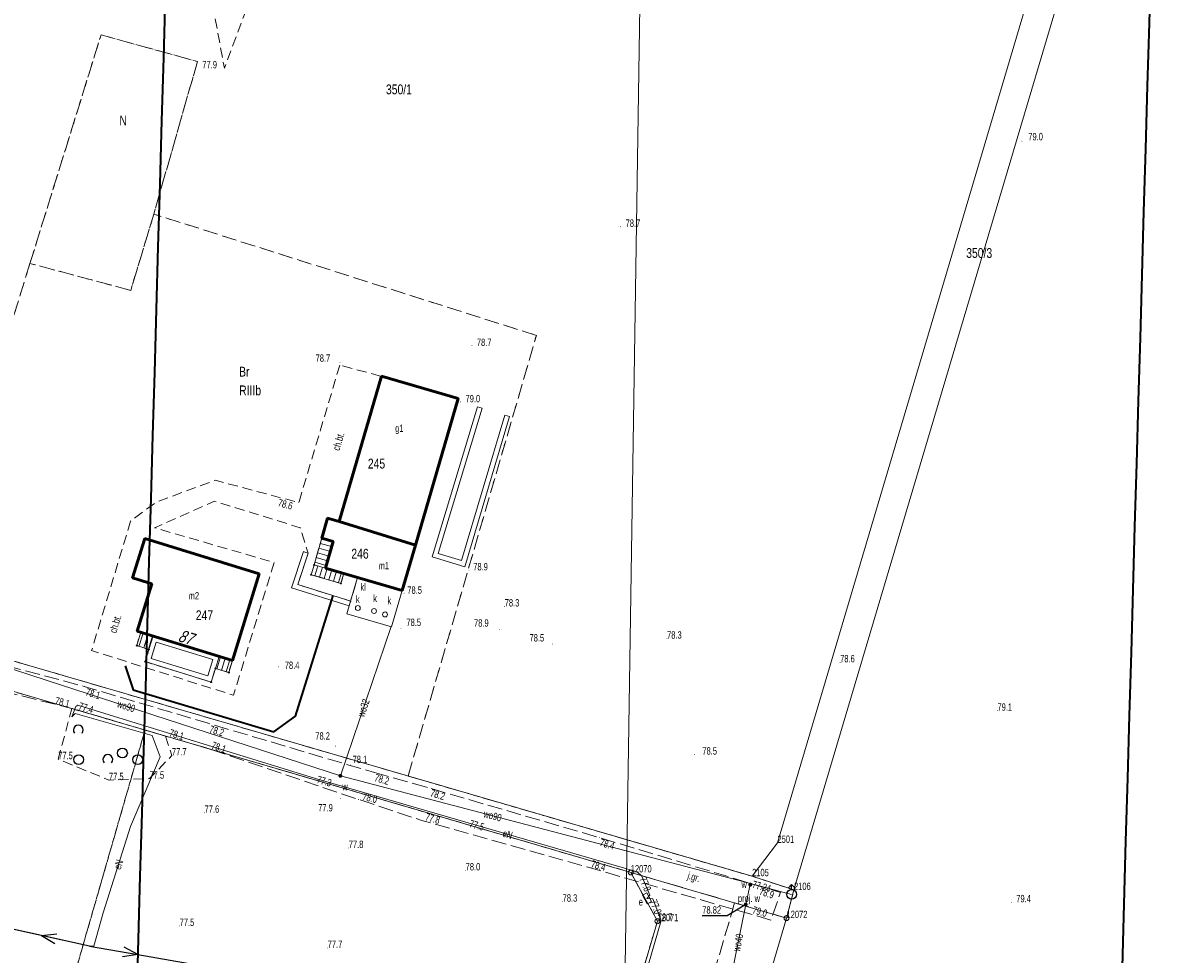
# Model space of a CAD drawing. Header units: metres. Extents: x 6524698 to 6533081, y 5883213 to 5896811.
# Tile 19 of 131: x 6529008 to 6529124, y 5886857 to 5886951. Entities that reach past the tile are written whole.
import ezdxf
from ezdxf.enums import TextEntityAlignment as Align

# ---------------------------------------------------------------- set-up
doc = ezdxf.new("R2010")
doc.units = ezdxf.units.M
for name, pattern in [('mapa zasadnicza$0$1.0_0.5', [1.5, 1, -0.5]), ('mapa zasadnicza$0$1.5_0.5', [2, 1.5, -0.5]), ('mapa zasadnicza$0$219-500', [0]), ('mapa zasadnicza$0$egkk-500', [2, 1.5, -0.5]), ('mapa zasadnicza$0$egug-500', [1, 0.5, -0.5]), ('mapa zasadnicza$0$suep_nn_500', [0]), ('mapa zasadnicza$0$suep_wn_500', [0])]:
    doc.linetypes.add(name, pattern=pattern)
for name, color, linetype in [('mapa zasadnicza$0$000 Inne (niezydentyfikowane)', 7, 'Continuous'), ('mapa zasadnicza$0$202-punkt graniczny', 7, 'Continuous'), ('mapa zasadnicza$0$202-punkt graniczny-Atr103', 7, 'Continuous'), ('mapa zasadnicza$0$203-punkt graniczny', 7, 'Continuous'), ('mapa zasadnicza$0$203-punkt graniczny-Atr103', 7, 'Continuous'), ('mapa zasadnicza$0$203-punkt graniczny-Atr104', 7, 'Continuous'), ('mapa zasadnicza$0$209-oznaczenie konturu klasyfikacyjnego', 7, 'Continuous'), ('mapa zasadnicza$0$210-oznaczenie konturu użytku gruntowego', 7, 'Continuous'), ('mapa zasadnicza$0$211-numer działki ewidencyjnej', 7, 'Continuous'), ('mapa zasadnicza$0$217-kontur klasyfikacyjny', 7, 'Continuous'), ('mapa zasadnicza$0$218-kontur użytku gruntowego', 7, 'Continuous'), ('mapa zasadnicza$0$219-działka ewidencyjna', 7, 'Continuous'), ('mapa zasadnicza$0$238-Punkt adresowy budynku', 7, 'Continuous'), ('mapa zasadnicza$0$312-budynek ewidencyjny', 7, 'Continuous'), ('mapa zasadnicza$0$312-oznaczenie budynku ewidencyjnego', 7, 'Continuous'), ('mapa zasadnicza$0$312-oznaczenie budynku ewidencyjnego-Atr117', 7, 'Continuous'), ('mapa zasadnicza$0$352-schody', 7, 'Continuous'), ('mapa zasadnicza$0$chodnik', 7, 'Continuous'), ('mapa zasadnicza$0$chodnik-Atr17', 7, 'Continuous'), ('mapa zasadnicza$0$hydrant', 7, 'Continuous'), ('mapa zasadnicza$0$inny obiekt zagospodarowania terenu', 7, 'Continuous'), ('mapa zasadnicza$0$jezdnia', 7, 'Continuous'), ('mapa zasadnicza$0$jezdnia-Atr17', 7, 'Continuous'), ('mapa zasadnicza$0$ogrodzenie trwałe', 7, 'Continuous'), ('mapa zasadnicza$0$osadnik  szambo', 7, 'Continuous'), ('mapa zasadnicza$0$osadnik  szambo-Atr17', 7, 'Continuous'), ('mapa zasadnicza$0$pikieta naturalna', 7, 'Continuous'), ('mapa zasadnicza$0$pikieta naturalna-Atr2', 7, 'Continuous'), ('mapa zasadnicza$0$przewód elektroenergetyczny niskiego napięcia', 7, 'Continuous'), ('mapa zasadnicza$0$przewód elektroenergetyczny podziemny', 7, 'Continuous'), ('mapa zasadnicza$0$przewód elektroenergetyczny podziemny-Atr1', 7, 'Continuous'), ('mapa zasadnicza$0$przewód elektroenergetyczny wysokiego napięcia', 7, 'Continuous'), ('mapa zasadnicza$0$przewód wodociągowy', 7, 'Continuous'), ('mapa zasadnicza$0$przewód wodociągowy-Atr1', 7, 'Continuous'), ('mapa zasadnicza$0$Punkt budynku', 7, 'Continuous'), ('mapa zasadnicza$0$rzędna', 7, 'Continuous'), ('mapa zasadnicza$0$rzędna-Atr2', 7, 'Continuous'), ('mapa zasadnicza$0$szafa elektroenergetyczna lub kontener', 7, 'Continuous'), ('mapa zasadnicza$0$szafa elektroenergetyczna lub kontener-Atr17', 7, 'Continuous'), ('mapa zasadnicza$0$taras', 7, 'Continuous'), ('mapa zasadnicza$0$właz do komory lub kanału - okrągły', 7, 'Continuous'), ('mapa zasadnicza$0$właz do komory lub kanału - okrągły-Atr17', 7, 'Continuous'), ('mapa zasadnicza$0$zadrzewienie  zakrzewienie', 7, 'Continuous'), ('mapa zasadnicza$0$zasuwa lub zawór', 7, 'Continuous'), ('mapa zasadnicza$0$zasuwa lub zawór - ob. projektowany', 7, 'Continuous'), ('mapa zasadnicza$0$zasuwa lub zawór - ob. projektowany-Atr17', 7, 'Continuous'), ('mapa zasadnicza$0$zasuwa lub zawór-Atr17', 7, 'Continuous'), ('mapa zasadnicza$0$ściana oporowa (linia)', 7, 'Continuous')]:
    doc.layers.add(name, color=color, linetype=linetype)
doc.styles.add('mapa zasadnicza$0$STANDARD', font='Working1250', dxfattribs={"width": 0.75})
doc.linetypes.add('mapa zasadnicza$0$902-500', pattern='A,3.75,0,[1,ksztalty.shx,S=0.5,R=0,X=0,Y=0],3.75', length=7.5)
doc.linetypes.add('mapa zasadnicza$0$otdn_500', pattern='A,5,0,[21,ksztalty.shx,S=0.5,R=0,X=-1,Y=0]', length=5)

# ---------------------------------------------------------------- blocks, each defined once
blk = doc.blocks.new('mapa zasadnicza$0$203')
at = {"linetype": 'Continuous', "lineweight": 0}
h = blk.add_hatch(color=0, dxfattribs=at)
edge = h.paths.add_edge_path()
edge.add_arc((0, 0), 0.045, 0, 360)
blk = doc.blocks.new('mapa zasadnicza$0$202')
at = {"color": 0, "linetype": 'Continuous', "lineweight": 0}
blk.add_circle((0, 0), 0.25, dxfattribs=at)
blk = doc.blocks.new('mapa zasadnicza$0$PUNKTBUD')
at = {"color": 0}
blk.add_circle((0, 0), 0.045, dxfattribs=at)
blk = doc.blocks.new('mapa zasadnicza$0$US25')
at = {"linetype": 'Continuous', "lineweight": 0}
h = blk.add_hatch(color=0, dxfattribs=at)
edge = h.paths.add_edge_path()
edge.add_arc((0, 0), 0.2, 0, 360)
blk = doc.blocks.new('mapa zasadnicza$0$SUWH')
at = {"color": 0, "linetype": 'Continuous'}
for p in [(-0.354, 0.646), (0, 0.5), (0.354, 0.646)]:
    blk.add_line(p, (0, 1), dxfattribs=at)
blk.add_circle((0, 0), 0.5, dxfattribs=at)
blk = doc.blocks.new('mapa zasadnicza$0$PW01')
at = {"linetype": 'Continuous', "lineweight": 13}
h = blk.add_hatch(color=0, dxfattribs=at)
edge = h.paths.add_edge_path()
edge.add_arc((0, 0), 0.045, 0, 360)
blk = doc.blocks.new('mapa zasadnicza$0$US22')
at = {"color": 0, "linetype": 'Continuous', "lineweight": 13}
blk.add_circle((0, 0), 0.25, dxfattribs=at)
blk = doc.blocks.new('mapa zasadnicza$0$US18')
at = {"color": 0, "linetype": 'Continuous', "lineweight": 13}
for p, q in [((-0.5, -0.25), (-0.5, 0.25)), ((-0.5, 0.25), (0.5, 0.25)), ((0.5, -0.25), (0.5, 0.25)), ((-0.5, -0.25), (0.5, -0.25))]:
    blk.add_line(p, q, dxfattribs=at)
blk = doc.blocks.new('mapa zasadnicza$0$OTZK1')
at = {"color": 0, "linetype": 'Continuous'}
blk.add_circle((0, 0), 0.5, dxfattribs=at)
blk = doc.blocks.new('mapa zasadnicza$0$OTZK2')
at = {"color": 0, "linetype": 'Continuous'}
blk.add_arc((0, 0), 0.5, 318.85, 221.162, dxfattribs=at)
blk = doc.blocks.new('mapa zasadnicza$0$SUEP1')
at = {"color": 0, "linetype": 'Continuous'}
for p, q in [((0, 0), (5, 0)), ((5, 0), (3.5, 0.5)), ((5, 0), (3.5, -0.5)), ((5, 0), (15, 0)), ((15, 0), (13.5, 0.5)), ((15, 0), (13.5, -0.5))]:
    blk.add_line(p, q, dxfattribs=at)

msp = doc.modelspace()

# ---------------------------------------------------------------- linework, layer by layer
at = {"layer": 'mapa zasadnicza$0$000 Inne (niezydentyfikowane)', "color": 7, "linetype": 'Continuous', "lineweight": 35, "flags": 128}
for points in [[(6529122.249, 5886957.617), (6529122.066, 5886951.217), (6529121.883, 5886944.816), (6529121.7, 5886938.415), (6529121.517, 5886932.014), (6529121.334, 5886925.614), (6529121.151, 5886919.213), (6529120.968, 5886912.812), (6529120.785, 5886906.411), (6529120.602, 5886900.011), (6529120.419, 5886893.61), (6529120.236, 5886887.209), (6529120.053, 5886880.808), (6529119.87, 5886874.407), (6529119.687, 5886868.007), (6529119.504, 5886861.606), (6529119.321, 5886855.205)], [(6529019.178, 5886851.662), (6529019.361, 5886858.063), (6529019.544, 5886864.464), (6529019.727, 5886870.865), (6529019.91, 5886877.266), (6529020.093, 5886883.666), (6529020.276, 5886890.067), (6529020.459, 5886896.468), (6529020.642, 5886902.869), (6529020.825, 5886909.269), (6529021.009, 5886915.67), (6529021.192, 5886922.071), (6529021.375, 5886928.472), (6529021.558, 5886934.873), (6529021.741, 5886941.273), (6529021.924, 5886947.674), (6529022.107, 5886954.075)]]:
    msp.add_lwpolyline(points, dxfattribs=at)
at = {"layer": 'mapa zasadnicza$0$217-kontur klasyfikacyjny', "color": 92, "linetype": 'mapa zasadnicza$0$egkk-500', "lineweight": 18, "flags": 128}
for points in [[(6529008.33, 5886926.77), (6529015.56, 5886950.02)], [(6529015.56, 5886950.02), (6529025.35, 5886947.3)], [(6529025.35, 5886947.3), (6529020.92, 5886931.79)], [(6529020.92, 5886931.79), (6529018.57, 5886924.03)], [(6529059.8, 5886919.45), (6529020.92, 5886931.79)], [(6529008.33, 5886926.77), (6529000.89, 5886902.7)], [(6529018.57, 5886924.03), (6529008.33, 5886926.77)], [(6529046.76, 5886874.64), (6529059.8, 5886919.45)], [(6529003.03, 5886887.39), (6529046.76, 5886874.64)], [(6529020.03, 5886879.31), (6529010.63, 5886846.7)], [(6529069.39, 5886864.83), (6529020.03, 5886879.31)], [(6529046.76, 5886874.64), (6529081.72, 5886864.45)], [(6529072.1, 5886859.87), (6529069.39, 5886864.83)], [(6529079.95, 5886861.74), (6529069.39, 5886864.83)], [(6529081.72, 5886864.45), (6529085.98, 5886863.05)], [(6529085.98, 5886863.05), (6529085.22, 5886860.19)], [(6529079.95, 5886861.74), (6529070.58, 5886829.93)], [(6529085.22, 5886860.19), (6529079.95, 5886861.74)], [(6529064.51, 5886834.13), (6529072.1, 5886859.87)]]:
    msp.add_lwpolyline(points, dxfattribs=at)
at = {"layer": 'mapa zasadnicza$0$218-kontur użytku gruntowego', "color": 3, "linetype": 'mapa zasadnicza$0$egug-500', "lineweight": 18, "flags": 128}
for points in [[(6529015.56, 5886950.02), (6529008.33, 5886926.77)], [(6529025.35, 5886947.3), (6529015.56, 5886950.02)], [(6529020.92, 5886931.79), (6529025.35, 5886947.3)], [(6529018.57, 5886924.03), (6529020.92, 5886931.79)], [(6529059.8, 5886919.45), (6529020.92, 5886931.79)], [(6529008.33, 5886926.77), (6529000.89, 5886902.7)], [(6529008.33, 5886926.77), (6529018.57, 5886924.03)], [(6529046.76, 5886874.64), (6529059.8, 5886919.45)], [(6529003.03, 5886887.39), (6529046.76, 5886874.64)], [(6529020.03, 5886879.31), (6529000.63, 5886885)], [(6529010.63, 5886846.7), (6529020.03, 5886879.31)], [(6529020.03, 5886879.31), (6529069.39, 5886864.83)], [(6529081.72, 5886864.45), (6529046.76, 5886874.64)], [(6529069.39, 5886864.83), (6529079.95, 5886861.74)], [(6529072.1, 5886859.87), (6529069.39, 5886864.83)], [(6529085.98, 5886863.05), (6529081.72, 5886864.45)], [(6529085.22, 5886860.19), (6529085.98, 5886863.05)], [(6529079.95, 5886861.74), (6529070.58, 5886829.93)], [(6529079.95, 5886861.74), (6529085.22, 5886860.19)], [(6529064.51, 5886834.13), (6529072.1, 5886859.87)]]:
    msp.add_lwpolyline(points, dxfattribs=at)
at = {"layer": 'mapa zasadnicza$0$219-działka ewidencyjna', "color": 7, "linetype": 'mapa zasadnicza$0$219-500', "lineweight": 18, "flags": 128}
for points in [[(6529121.2, 5886992.32), (6529084.3, 5886867.84)], [(6529085.98, 5886863.05), (6529124.1, 5886991.52)], [(6528965.25, 5886898.4), (6529081.72, 5886864.45)], [(6528964.37, 5886895.63), (6529069.39, 5886864.83)], [(6529081.72, 5886864.45), (6529084.3, 5886867.84)], [(6529069.39, 5886864.83), (6529072.1, 5886859.87)], [(6529069.39, 5886864.83), (6529085.22, 5886860.19)], [(6529081.72, 5886864.45), (6529085.98, 5886863.05)], [(6529085.98, 5886863.05), (6529085.22, 5886860.19)], [(6529057.4, 5886809.99), (6529072.1, 5886859.87)], [(6529062.57, 5886783.37), (6529085.22, 5886860.19)]]:
    msp.add_lwpolyline(points, dxfattribs=at)
at = {"layer": 'mapa zasadnicza$0$312-budynek ewidencyjny', "color": 7, "linetype": 'Continuous', "lineweight": 50, "flags": 128}
for points in [[(6529039.75, 5886900.53), (6529044.06, 5886915.29)], [(6529044.06, 5886915.29), (6529051.85, 5886913.02)], [(6529051.85, 5886913.02), (6529047.51, 5886898.12)], [(6529037.99, 5886898.83), (6529038.58, 5886900.87)], [(6529038.58, 5886900.87), (6529039.75, 5886900.53)], [(6529047.51, 5886898.12), (6529039.75, 5886900.53)], [(6529039.75, 5886900.53), (6529047.51, 5886898.12)], [(6529018.76, 5886894.79), (6529019.99, 5886898.78)], [(6529019.99, 5886898.78), (6529031.61, 5886895.19)], [(6529039.16, 5886898.49), (6529037.99, 5886898.83)], [(6529038.37, 5886895.79), (6529039.16, 5886898.49)], [(6529047.51, 5886898.12), (6529046.17, 5886893.52)], [(6529046.17, 5886893.52), (6529038.37, 5886895.79)], [(6529020.72, 5886894.18), (6529018.76, 5886894.79)], [(6529031.61, 5886895.19), (6529028.9, 5886886.39)], [(6529019.24, 5886889.37), (6529020.72, 5886894.18)], [(6529028.9, 5886886.39), (6529019.24, 5886889.37)]]:
    msp.add_lwpolyline(points, dxfattribs=at)
at = {"layer": 'mapa zasadnicza$0$352-schody', "color": 7, "linetype": 'Continuous', "lineweight": 18, "flags": 128}
for points in [[(6529039.16, 5886898.49), (6529037.99, 5886898.83), (6529037.2, 5886896.11), (6529038.37, 5886895.79)], [(6529039.16, 5886898.49), (6529037.99, 5886898.83), (6529037.2, 5886896.11), (6529038.37, 5886895.79)], [(6529040.23, 5886895.26), (6529039.94, 5886894.23), (6529036.91, 5886895.11), (6529037.2, 5886896.11), (6529038.37, 5886895.79)], [(6529040.23, 5886895.26), (6529039.94, 5886894.23), (6529036.91, 5886895.11), (6529037.2, 5886896.11), (6529038.37, 5886895.79)], [(6529020.42, 5886887.51), (6529019.18, 5886887.9), (6529019.59, 5886889.26), (6529020.84, 5886888.88)], [(6529020.42, 5886887.51), (6529019.18, 5886887.9), (6529019.59, 5886889.26), (6529020.84, 5886888.88)], [(6529028.9, 5886886.39), (6529028.53, 5886885.16), (6529027.17, 5886885.57), (6529027.55, 5886886.81)], [(6529028.9, 5886886.39), (6529028.53, 5886885.16), (6529027.17, 5886885.57), (6529027.55, 5886886.81)]]:
    msp.add_lwpolyline(points, close=True, dxfattribs=at)
for points in [[(6529039.007, 5886897.966), (6529037.835, 5886898.297)], [(6529039.147, 5886898.446), (6529037.975, 5886898.777)], [(6529038.585, 5886896.526), (6529037.417, 5886896.857)], [(6529038.726, 5886897.006), (6529037.556, 5886897.337)], [(6529038.866, 5886897.486), (6529037.696, 5886897.817)], [(6529037.572, 5886896.008), (6529037.272, 5886895.005)], [(6529038.445, 5886896.046), (6529037.277, 5886896.376)], [(6529038.055, 5886895.876), (6529037.752, 5886894.866)], [(6529038.537, 5886895.743), (6529038.232, 5886894.726)], [(6529039.017, 5886895.606), (6529038.712, 5886894.587)], [(6529039.498, 5886895.468), (6529039.192, 5886894.447)], [(6529039.979, 5886895.331), (6529039.672, 5886894.308)], [(6529019.41, 5886887.828), (6529019.843, 5886889.183)], [(6529019.887, 5886887.678), (6529020.322, 5886889.038)], [(6529020.364, 5886887.528), (6529020.8, 5886888.892)], [(6529027.691, 5886886.766), (6529027.309, 5886885.528)], [(6529028.168, 5886886.618), (6529027.788, 5886885.384)], [(6529028.645, 5886886.469), (6529028.266, 5886885.239)]]:
    msp.add_lwpolyline(points, dxfattribs=at)
at = {"layer": 'mapa zasadnicza$0$chodnik', "color": 7, "linetype": 'mapa zasadnicza$0$1.0_0.5', "lineweight": 18, "flags": 128}
for points in [[(6529039.82, 5886916.43), (6529035.65, 5886902.45), (6529027.15, 5886904.72), (6529021.15, 5886902.49), (6529018.56, 5886900.57), (6529014.59, 5886887.39), (6529029.02, 5886882.86), (6529033.15, 5886896.35), (6529021, 5886899.88), (6529027.07, 5886902.58), (6529035.8, 5886899.89), (6529036.6, 5886897.3), (6529035.56, 5886894.11), (6529040.92, 5886892.43), (6529041.62, 5886894.84), (6529040.23, 5886895.26), (6529039.94, 5886894.23), (6529036.91, 5886895.11), (6529037.2, 5886896.11), (6529037.99, 5886898.83), (6529038.58, 5886900.87), (6529039.75, 5886900.53), (6529044.06, 5886915.29)], [(6529018.76, 5886894.79), (6529019.99, 5886898.78), (6529031.61, 5886895.19), (6529028.9, 5886886.39), (6529028.53, 5886885.16), (6529027.17, 5886885.57), (6529026.74, 5886884.19), (6529020.03, 5886886.27), (6529020.42, 5886887.51), (6529019.18, 5886887.9), (6529019.59, 5886889.26), (6529019.24, 5886889.37), (6529020.72, 5886894.18)]]:
    msp.add_lwpolyline(points, close=True, dxfattribs=at)
at = {"layer": 'mapa zasadnicza$0$inny obiekt zagospodarowania terenu', "color": 7, "linetype": 'mapa zasadnicza$0$1.0_0.5', "lineweight": 18, "flags": 128}
msp.add_lwpolyline([(6529041.86, 5886983.54), (6529028.09, 5886946.63), (6529019.95, 5886990.51), (6529022.35, 5887019.68), (6529053.05, 5887011.05)], close=True, dxfattribs=at)
at = {"layer": 'mapa zasadnicza$0$jezdnia', "color": 7, "linetype": 'mapa zasadnicza$0$1.5_0.5', "lineweight": 18, "flags": 128}
msp.add_lwpolyline([(6529043.33, 5886874.99), (6529048.7, 5886873.48), (6529066.19, 5886868.38), (6529084.6, 5886862.8), (6529083.64, 5886859.99), (6529065.05, 5886865.36), (6529048.15, 5886870.12), (6529041.72, 5886872.26), (6529026.28, 5886877.5), (6529022.1, 5886878.7), (6529012.59, 5886881.52), (6529000.47, 5886884.53), (6528997.96, 5886885.18), (6528979.71, 5886890.88), (6528971.56, 5886892.84), (6528966.23, 5886894.42), (6528964.53, 5886889.46), (6528960.7, 5886881.44), (6528955.6, 5886874.46), (6528950.22, 5886867.27), (6528949.21, 5886865.69), (6528947.06, 5886866.81), (6528947.45, 5886867.41), (6528951.06, 5886873.58), (6528955.99, 5886880.23), (6528960.63, 5886889.09), (6528963.09, 5886895.39), (6528951.51, 5886898.95), (6528951.98, 5886901.3), (6528973.54, 5886895.11), (6528988.81, 5886890.73), (6529001.36, 5886887.07), (6529013.84, 5886883.75), (6529026.43, 5886880)], close=True, dxfattribs=at)
at = {"layer": 'mapa zasadnicza$0$ogrodzenie trwałe', "color": 7, "linetype": 'mapa zasadnicza$0$902-500', "lineweight": 35, "flags": 128}
msp.add_lwpolyline([(6529017.99, 5886885.84), (6529018.81, 5886883.4), (6529033.11, 5886879.13), (6529035.31, 5886880.74), (6529038.96, 5886892.46), (6529039.13, 5886892.99)], dxfattribs=at)
at = {"layer": 'mapa zasadnicza$0$osadnik  szambo', "color": 34, "linetype": 'Continuous', "lineweight": 18, "flags": 128}
msp.add_lwpolyline([(6529046.17, 5886893.52), (6529045.09, 5886889.82), (6529040.54, 5886891.14), (6529040.85, 5886892.19), (6529041.62, 5886894.84)], close=True, dxfattribs=at)
at = {"layer": 'mapa zasadnicza$0$przewód elektroenergetyczny niskiego napięcia', "color": 1, "linetype": 'mapa zasadnicza$0$suep_nn_500', "lineweight": 18, "flags": 128}
for points in [[(6529014.38, 5886857.34), (6528958.5, 5886869.68)], [(6528958.5, 5886869.68), (6529014.38, 5886857.34)], [(6529063.83, 5886848.65), (6529014.38, 5886857.34)]]:
    msp.add_lwpolyline(points, dxfattribs=at)
at = {"layer": 'mapa zasadnicza$0$przewód elektroenergetyczny podziemny', "color": 1, "linetype": 'Continuous', "lineweight": 18, "flags": 128}
for points in [[(6529012.59, 5886880.67), (6529012.99, 5886881.71), (6529013.2, 5886881.83), (6529037.36, 5886874.37), (6529052.87, 5886869.87), (6529070.04, 5886864.91), (6529070.53, 5886864.44), (6529071.33, 5886862.53), (6529071.04, 5886862.19)], [(6529014.38, 5886857.34), (6529014.83, 5886857.32), (6529015.76, 5886860.73), (6529018.55, 5886869.49), (6529021.55, 5886876.59), (6529020.75, 5886878.76), (6529012.91, 5886880.99), (6529012.59, 5886880.67)], [(6529071.02, 5886862.19), (6529071.62, 5886862.14), (6529072.49, 5886859.94), (6529068.86, 5886847.44), (6529064.16, 5886831.41), (6529057.55, 5886809.82), (6529052.48, 5886807.04), (6529050.37, 5886807.09), (6529042.98, 5886809.16), (6529025.1, 5886814.46), (6529006.71, 5886819.94), (6528981.41, 5886827.34), (6528976.34, 5886825.13), (6528971.02, 5886807.06), (6528973.13, 5886806.44)], [(6529071.04, 5886862.19), (6529071.62, 5886862.14), (6529072.49, 5886859.94), (6529068.86, 5886847.44), (6529064.16, 5886831.41), (6529057.55, 5886809.82), (6529052.48, 5886807.04), (6529053.91, 5886793.78)]]:
    msp.add_lwpolyline(points, dxfattribs=at)
at = {"layer": 'mapa zasadnicza$0$przewód elektroenergetyczny wysokiego napięcia', "color": 1, "linetype": 'mapa zasadnicza$0$suep_wn_500', "lineweight": 18, "flags": 128}
msp.add_lwpolyline([(6529071.09, 5887003.91), (6529068.21, 5886815.42)], dxfattribs=at)
at = {"layer": 'mapa zasadnicza$0$przewód wodociągowy', "color": 5, "linetype": 'Continuous', "lineweight": 18, "flags": 128}
for points in [[(6529085.74, 5886862.6), (6529081.57, 5886863.7), (6529039.88, 5886874.66), (6529010.07, 5886884.35), (6528997.81, 5886888.34), (6528948.15, 5886901.76), (6528920.76, 5886908.49), (6528905.48, 5886911.1), (6528847.48, 5886926.24), (6528828.41, 5886931.56), (6528784.65, 5886942.03), (6528765.39, 5886947.1), (6528736.63, 5886955.59), (6528675.95, 5886974.46), (6528666.03, 5886977.36), (6528658.36, 5886979.28), (6528651.52, 5886980.24)], [(6529045.03, 5886889.84), (6529039.88, 5886874.66)], [(6529081.57, 5886863.7), (6529081.54, 5886863.59), (6529081.07, 5886861.57), (6529079.5, 5886853.72)]]:
    msp.add_lwpolyline(points, dxfattribs=at)
at = {"layer": 'mapa zasadnicza$0$rzędna-Atr2', "color": 7, "flags": 128}
msp.add_lwpolyline([(6529081.07, 5886861.57), (6529079.19, 5886860.41), (6529076.658, 5886860.41)], dxfattribs=at)
at = {"layer": 'mapa zasadnicza$0$taras', "color": 0, "lineweight": 18}
for p, q in [((6529020.42, 5886887.51), (6529020.84, 5886888.88)), ((6529020.84, 5886888.88), (6529027.55, 5886886.81)), ((6529020.03, 5886886.27), (6529020.42, 5886887.51)), ((6529020.897, 5886887.362), (6529021.171, 5886888.254)), ((6529021.171, 5886888.254), (6529026.926, 5886886.48)), ((6529020.658, 5886886.599), (6529020.897, 5886887.362)), ((6529026.411, 5886884.816), (6529020.658, 5886886.599)), ((6529026.926, 5886886.48), (6529026.692, 5886885.718)), ((6529027.55, 5886886.81), (6529027.17, 5886885.57)), ((6529026.74, 5886884.19), (6529020.03, 5886886.27)), ((6529026.692, 5886885.718), (6529026.411, 5886884.816)), ((6529027.17, 5886885.57), (6529026.74, 5886884.19))]:
    msp.add_line(p, q, dxfattribs=at)
at = {"layer": 'mapa zasadnicza$0$zadrzewienie  zakrzewienie', "color": 7, "linetype": 'mapa zasadnicza$0$1.0_0.5', "lineweight": 18, "flags": 128}
msp.add_lwpolyline([(6529022.1, 5886878.7), (6529022.76, 5886876.73), (6529020.48, 5886874.37), (6529016.36, 5886874.22), (6529011.2, 5886876.35), (6529012.59, 5886881.52)], close=True, dxfattribs=at)
at = {"layer": 'mapa zasadnicza$0$ściana oporowa (linia)', "color": 0, "linetype": 'mapa zasadnicza$0$otdn_500', "lineweight": 18}
for p, q in [((6529053.821, 5886912.183), (6529049.209, 5886896.934)), ((6529053.821, 5886912.183), (6529054.06, 5886912.11)), ((6529052.538, 5886895.917), (6529057.06, 5886911.189)), ((6529057.06, 5886911.189), (6529056.82, 5886911.26)), ((6529035.557, 5886894.113), (6529036.598, 5886897.303)), ((6529036.598, 5886897.303), (6529036.36, 5886897.38)), ((6529049.209, 5886896.934), (6529052.538, 5886895.917)), ((6529040.925, 5886892.429), (6529035.557, 5886894.113)), ((6529040.925, 5886892.429), (6529040.85, 5886892.19))]:
    msp.add_line(p, q, dxfattribs=at)
at = {"layer": 'mapa zasadnicza$0$ściana oporowa (linia)', "color": 0, "lineweight": 18}
for p, q in [((6529054.299, 5886912.037), (6529049.831, 5886897.266)), ((6529054.299, 5886912.037), (6529054.06, 5886912.11)), ((6529052.202, 5886896.543), (6529056.58, 5886911.331)), ((6529056.58, 5886911.331), (6529056.82, 5886911.26)), ((6529034.923, 5886893.787), (6529036.122, 5886897.457)), ((6529036.122, 5886897.457), (6529036.36, 5886897.38)), ((6529049.831, 5886897.266), (6529052.202, 5886896.543)), ((6529040.775, 5886891.951), (6529034.923, 5886893.787)), ((6529040.775, 5886891.951), (6529040.85, 5886892.19))]:
    msp.add_line(p, q, dxfattribs=at)

# ---------------------------------------------------------------- block references
at = {"layer": 'mapa zasadnicza$0$202-punkt graniczny', "color": 7, "linetype": 'Continuous', "lineweight": 18}
for p in [(6529069.39, 5886864.83), (6529072.1, 5886859.87), (6529085.22, 5886860.19)]:
    msp.add_blockref('mapa zasadnicza$0$202', p, dxfattribs=at)
at = {"layer": 'mapa zasadnicza$0$203-punkt graniczny', "color": 7, "linetype": 'Continuous', "lineweight": 18}
for p in [(6529084.3, 5886867.84), (6529081.72, 5886864.45), (6529085.98, 5886863.05)]:
    msp.add_blockref('mapa zasadnicza$0$203', p, dxfattribs=at)
at = {"layer": 'mapa zasadnicza$0$hydrant', "color": 5, "linetype": 'Continuous', "lineweight": 18}
msp.add_blockref('mapa zasadnicza$0$SUWH', (6529085.74, 5886862.6), dxfattribs=at)
at = {"layer": 'mapa zasadnicza$0$pikieta naturalna', "color": 7, "linetype": 'Continuous', "lineweight": 13}
for p, rotation in [((6529028.08, 5886946.63), 359.978), ((6529109.15, 5886939.2), 359.951), ((6529068.35, 5886930.5), 359.919), ((6529053.25, 5886918.42), 0.022), ((6529039.85, 5886916.71), 359.8640000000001), ((6529052.07, 5886912.69), 359.8219999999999), ((6529035.65, 5886902.45), 359.917), ((6529052.96, 5886895.59), 359.837), ((6529046.35, 5886893.23), 0.088), ((6529046.05, 5886889.62), 0.116), ((6529056.04, 5886889.55), 359.869), ((6529061.44, 5886888.06), 359.663), ((6529033.59, 5886885.74), 0.062), ((6529039.38, 5886877.68), 359.672), ((6529075.87, 5886876.83), 359.94), ((6529040.89, 5886875.77), 0.107), ((6529039.9, 5886872.34), 0.147), ((6529108.06, 5886861.8), 359.972)]:
    msp.add_blockref('mapa zasadnicza$0$PW01', p, dxfattribs=dict(at, rotation=rotation))
for p in [(6529056.58, 5886891.88), (6529073.08, 5886888.61), (6529090.67, 5886886.2), (6529013.84, 5886883.75), (6529012.59, 5886881.52), (6529106.66, 5886881.28), (6529026.43, 5886880), (6529022.1, 5886878.7), (6529026.28, 5886877.5), (6529011.2, 5886876.35), (6529022.76, 5886876.73), (6529043.33, 5886874.99), (6529016.36, 5886874.22), (6529020.48, 5886874.37), (6529048.7, 5886873.48), (6529041.72, 5886872.26), (6529026.08, 5886870.9), (6529048.15, 5886870.12), (6529066.19, 5886868.38), (6529040.73, 5886867.32), (6529065.05, 5886865.36), (6529052.61, 5886865.04), (6529062.47, 5886861.86), (6529084.6, 5886862.8), (6529072.15, 5886859.91), (6529083.64, 5886859.99), (6529023.54, 5886859.38), (6529038.59, 5886857.16)]:
    msp.add_blockref('mapa zasadnicza$0$PW01', p, dxfattribs=at)
at = {"layer": 'mapa zasadnicza$0$przewód elektroenergetyczny niskiego napięcia', "color": 1, "linetype": 'Continuous', "lineweight": 18}
for rotation in [167.547, 350.033]:
    msp.add_blockref('mapa zasadnicza$0$SUEP1', (6529014.38, 5886857.34), dxfattribs=dict(at, rotation=rotation))
at = {"layer": 'mapa zasadnicza$0$Punkt budynku', "color": 5, "linetype": 'Continuous', "lineweight": 18}
for p in [(6529044.06, 5886915.29), (6529051.85, 5886913.02), (6529038.58, 5886900.87), (6529039.75, 5886900.53), (6529019.99, 5886898.78), (6529037.99, 5886898.83), (6529039.16, 5886898.49), (6529047.51, 5886898.12), (6529037.2, 5886896.11), (6529038.37, 5886895.79), (6529018.76, 5886894.79), (6529031.61, 5886895.19), (6529036.91, 5886895.11), (6529040.23, 5886895.26), (6529020.72, 5886894.18), (6529039.94, 5886894.23), (6529046.17, 5886893.52), (6529019.24, 5886889.37), (6529019.59, 5886889.26), (6529020.84, 5886888.88), (6529019.18, 5886887.9), (6529020.42, 5886887.51), (6529020.03, 5886886.27), (6529027.55, 5886886.81), (6529028.9, 5886886.39), (6529027.17, 5886885.57), (6529028.53, 5886885.16), (6529026.74, 5886884.19)]:
    msp.add_blockref('mapa zasadnicza$0$PUNKTBUD', p, dxfattribs=at)
at = {"layer": 'mapa zasadnicza$0$rzędna', "color": 1, "linetype": 'Continuous', "lineweight": 18}
for p in [(6529013.2, 5886881.83), (6529037.36, 5886874.37), (6529052.87, 5886869.87), (6529070.53, 5886864.44), (6529071.62, 5886862.14)]:
    msp.add_blockref('mapa zasadnicza$0$PW01', p, dxfattribs=at)
at = {"layer": 'mapa zasadnicza$0$rzędna', "color": 7, "linetype": 'Continuous', "lineweight": 18}
msp.add_blockref('mapa zasadnicza$0$PW01', (6529081.57, 5886863.7), dxfattribs=at)
at = {"layer": 'mapa zasadnicza$0$rzędna', "color": 5, "linetype": 'Continuous', "lineweight": 18}
msp.add_blockref('mapa zasadnicza$0$PW01', (6529081.07, 5886861.57), dxfattribs=at)
at = {"layer": 'mapa zasadnicza$0$szafa elektroenergetyczna lub kontener', "color": 1, "linetype": 'Continuous', "lineweight": 18, "rotation": 298.301}
msp.add_blockref('mapa zasadnicza$0$US18', (6529071.04, 5886862.19), dxfattribs=at)
at = {"layer": 'mapa zasadnicza$0$właz do komory lub kanału - okrągły', "color": 7, "linetype": 'Continuous', "lineweight": 18}
for p, rotation in [((6529041.65, 5886891.72), 0.109), ((6529043.3, 5886891.42), 0.308), ((6529044.42, 5886891.07), 0.293)]:
    msp.add_blockref('mapa zasadnicza$0$US22', p, dxfattribs=dict(at, rotation=rotation))
at = {"layer": 'mapa zasadnicza$0$zadrzewienie  zakrzewienie', "color": 7, "linetype": 'Continuous', "lineweight": 18}
for name, p in [('mapa zasadnicza$0$OTZK2', (6529013.244, 5886879.317)), ('mapa zasadnicza$0$OTZK1', (6529017.727, 5886876.977)), ('mapa zasadnicza$0$OTZK1', (6529013.286, 5886876.306)), ('mapa zasadnicza$0$OTZK2', (6529016.244, 5886876.317)), ('mapa zasadnicza$0$OTZK1', (6529019.286, 5886876.306))]:
    msp.add_blockref(name, p, dxfattribs=at)
at = {"layer": 'mapa zasadnicza$0$zasuwa lub zawór', "color": 5, "linetype": 'Continuous', "lineweight": 18, "rotation": 346.063}
msp.add_blockref('mapa zasadnicza$0$US25', (6529039.88, 5886874.66), dxfattribs=at)
at = {"layer": 'mapa zasadnicza$0$zasuwa lub zawór', "color": 5, "linetype": 'Continuous', "lineweight": 18}
msp.add_blockref('mapa zasadnicza$0$US25', (6529081.54, 5886863.59), dxfattribs=at)
at = {"layer": 'mapa zasadnicza$0$zasuwa lub zawór - ob. projektowany', "color": 5, "linetype": 'Continuous', "lineweight": 18}
msp.add_blockref('mapa zasadnicza$0$US25', (6529081.07, 5886861.57), dxfattribs=at)

# ---------------------------------------------------------------- texts
at = {"layer": 'mapa zasadnicza$0$202-punkt graniczny-Atr103', "color": 7, "style": 'mapa zasadnicza$0$STANDARD', "width": 0.667}
for s, p in [('12070', (6529069.39, 5886864.83)), ('12072', (6529085.22, 5886860.19)), ('12071', (6529072.1, 5886859.87))]:
    msp.add_text(s, height=0.75, dxfattribs=at).set_placement(p)
at = {"layer": 'mapa zasadnicza$0$203-punkt graniczny-Atr103', "color": 7, "style": 'mapa zasadnicza$0$STANDARD', "width": 0.667}
for s, p in [('2105', (6529081.72, 5886864.45)), ('2106', (6529085.98, 5886863.05))]:
    msp.add_text(s, height=0.75, dxfattribs=at).set_placement(p)
at = {"layer": 'mapa zasadnicza$0$203-punkt graniczny-Atr104', "color": 7, "style": 'mapa zasadnicza$0$STANDARD', "width": 0.667}
msp.add_text('2501', height=0.75, dxfattribs=at).set_placement((6529084.3, 5886867.84))
at = {"layer": 'mapa zasadnicza$0$209-oznaczenie konturu klasyfikacyjnego', "color": 3, "linetype": 'Continuous', "lineweight": 18, "style": 'mapa zasadnicza$0$STANDARD', "width": 0.79}
msp.add_text('RIIIb', height=1, dxfattribs=at).set_placement((6529029.59, 5886914.36), align=Align.TOP_LEFT)
at = {"layer": 'mapa zasadnicza$0$210-oznaczenie konturu użytku gruntowego', "color": 3, "linetype": 'Continuous', "lineweight": 18, "style": 'mapa zasadnicza$0$STANDARD', "width": 0.79}
for s, p in [('N', (6529017.42, 5886940.81)), ('Br', (6529029.59, 5886915.26))]:
    msp.add_text(s, height=1, dxfattribs=at).set_placement(p)
at = {"layer": 'mapa zasadnicza$0$211-numer działki ewidencyjnej', "color": 7, "linetype": 'Continuous', "lineweight": 18, "style": 'mapa zasadnicza$0$STANDARD', "width": 0.79}
for s, p in [('350/1', (6529044.51, 5886943.97)), ('350/3', (6529103.48, 5886927.33))]:
    msp.add_text(s, height=1, dxfattribs=at).set_placement(p)
at = {"layer": 'mapa zasadnicza$0$238-Punkt adresowy budynku', "color": 7, "linetype": 'Continuous', "lineweight": 25, "style": 'mapa zasadnicza$0$STANDARD', "oblique": 15, "width": 0.79}
msp.add_text('87', height=1.25, rotation=342.852, dxfattribs=at).set_placement((6529024, 5886888.16), align=Align.CENTER)
at = {"layer": 'mapa zasadnicza$0$312-oznaczenie budynku ewidencyjnego', "color": 7, "linetype": 'Continuous', "lineweight": 18, "style": 'mapa zasadnicza$0$STANDARD', "width": 0.79}
for s, p in [('245', (6529042.67, 5886905.91)), ('246', (6529040.99, 5886896.75))]:
    msp.add_text(s, height=1, dxfattribs=at).set_placement(p)
msp.add_text('247', height=1, dxfattribs=at).set_placement((6529026.06, 5886890.99), align=Align.MIDDLE_CENTER)
at = {"layer": 'mapa zasadnicza$0$312-oznaczenie budynku ewidencyjnego-Atr117', "color": 7, "style": 'mapa zasadnicza$0$STANDARD', "width": 0.667}
for s, p in [('g1', (6529045.87, 5886910.01)), ('m1', (6529044.3, 5886896.04)), ('m2', (6529024.99, 5886892.97))]:
    msp.add_text(s, height=0.75, dxfattribs=at).set_placement(p, align=Align.MIDDLE_CENTER)
at = {"layer": 'mapa zasadnicza$0$chodnik-Atr17', "color": 7, "style": 'mapa zasadnicza$0$STANDARD', "width": 0.667}
for p in [(6529039.78, 5886907.67), (6529017.1, 5886889.11)]:
    msp.add_text('ch.bt.', height=0.75, rotation=73.391, dxfattribs=at).set_placement(p)
at = {"layer": 'mapa zasadnicza$0$jezdnia-Atr17', "color": 7, "style": 'mapa zasadnicza$0$STANDARD', "width": 0.667}
msp.add_text('j.gr.', height=0.75, rotation=343.363, dxfattribs=at).set_placement((6529075.1, 5886864.2))
at = {"layer": 'mapa zasadnicza$0$osadnik  szambo-Atr17', "color": 34, "style": 'mapa zasadnicza$0$STANDARD', "width": 0.667}
msp.add_text('kl', height=0.75, rotation=359.537, dxfattribs=at).set_placement((6529041.91, 5886893.48))
at = {"layer": 'mapa zasadnicza$0$pikieta naturalna-Atr2', "color": 7, "style": 'mapa zasadnicza$0$STANDARD', "width": 0.667}
for s, p in [('77.9', (6529025.85, 5886946.61)), ('79.0', (6529109.79, 5886939.29)), ('78.7', (6529068.87, 5886930.49)), ('78.7', (6529053.75, 5886918.37)), ('78.7', (6529037.36, 5886916.77)), ('79.0', (6529052.6, 5886912.65)), ('78.9', (6529053.38, 5886895.55)), ('78.5', (6529046.68, 5886893.17)), ('78.3', (6529056.58, 5886891.88)), ('78.9', (6529053.46, 5886889.83)), ('78.5', (6529059.1, 5886888.32)), ('78.3', (6529073.08, 5886888.61)), ('78.6', (6529090.67, 5886886.2)), ('78.4', (6529034.23, 5886885.53)), ('79.1', (6529106.66, 5886881.28)), ('78.2', (6529037.33, 5886878.34)), ('77.5', (6529011.2, 5886876.35)), ('77.7', (6529022.76, 5886876.73)), ('78.5', (6529076.67, 5886876.82)), ('77.5', (6529016.36, 5886874.22)), ('77.5', (6529020.48, 5886874.37)), ('77.6', (6529026.08, 5886870.9)), ('77.9', (6529037.62, 5886871.04)), ('77.8', (6529040.73, 5886867.32)), ('78.0', (6529052.61, 5886865.04)), ('78.3', (6529062.47, 5886861.86)), ('79.4', (6529108.57, 5886861.8)), ('77.5', (6529023.54, 5886859.38)), ('78.7', (6529072.15, 5886859.91)), ('77.7', (6529038.59, 5886857.16))]:
    msp.add_text(s, height=0.75, dxfattribs=at).set_placement(p)
for s, rotation, p in [('78.6', -14.952, (6529033.47, 5886902.1)), ('78.1', -16.587, (6529013.92, 5886882.86)), ('78.1', -13.948, (6529010.82, 5886881.96)), ('78.1', -16.018, (6529022.42, 5886878.7)), ('78.2', -16.513, (6529026.49, 5886879.08)), ('78.1', -18.746, (6529026.7, 5886877.45)), ('78.2', -16.696, (6529043.28, 5886874.15)), ('78.0', -15.646, (6529042.07, 5886872.26)), ('78.2', 343.743, (6529048.95, 5886872.59)), ('77.8', 344.27, (6529048.44, 5886870.16)), ('78.4', 343.138, (6529066.17, 5886867.56)), ('78.4', 343.888, (6529065.28, 5886865.37)), ('78.9', 343.138, (6529082.39, 5886862.59)), ('79.0', 343.888, (6529081.69, 5886860.69))]:
    msp.add_text(s, height=0.75, rotation=rotation, dxfattribs=at).set_placement(p)
for s, p in [('78.5', (6529046.59, 5886890.27)), ('78.1', (6529041.12, 5886876.33))]:
    msp.add_text(s, height=0.75, dxfattribs=at).set_placement(p, align=Align.MIDDLE_LEFT)
at = {"layer": 'mapa zasadnicza$0$przewód elektroenergetyczny podziemny-Atr1', "color": 1, "style": 'mapa zasadnicza$0$STANDARD', "width": 0.667}
for rotation, p in [(343.887, (6529056.41, 5886868.85)), (72.334, (6529017.18, 5886865.17))]:
    msp.add_text('eN', height=0.75, rotation=rotation, dxfattribs=at).set_placement(p, align=Align.MIDDLE_LEFT)
at = {"layer": 'mapa zasadnicza$0$przewód wodociągowy-Atr1', "color": 5, "style": 'mapa zasadnicza$0$STANDARD', "width": 0.667}
for s, rotation, p in [('wo90', -18.007, (6529017.24, 5886882.019)), ('wo32', 71.26, (6529041.93, 5886880.7)), ('wo90', -14.73, (6529054.471, 5886870.824)), ('wo40', 78.69, (6529080.115, 5886856.797))]:
    msp.add_text(s, height=0.75, rotation=rotation, dxfattribs=at).set_placement(p, align=Align.MIDDLE_LEFT)
at = {"layer": 'mapa zasadnicza$0$rzędna-Atr2', "color": 1, "style": 'mapa zasadnicza$0$STANDARD', "width": 0.667}
for s, rotation, p in [('77.4', 342.84, (6529013.32, 5886881.79)), ('77.3', 343.821, (6529037.52, 5886874.32)), ('77.5', 343.887, (6529053.03, 5886869.83)), ('77.8', 292.726, (6529070.58, 5886864.33)), ('77.8', 291.577, (6529071.66, 5886862.03))]:
    msp.add_text(s, height=0.75, rotation=rotation, dxfattribs=at).set_placement(p, align=Align.MIDDLE_LEFT)
at = {"layer": 'mapa zasadnicza$0$rzędna-Atr2', "color": 7, "style": 'mapa zasadnicza$0$STANDARD', "width": 0.667}
msp.add_text('77.24', height=0.75, rotation=345.266, dxfattribs=at).set_placement((6529081.76, 5886863.65), align=Align.MIDDLE_LEFT)
at = {"layer": 'mapa zasadnicza$0$rzędna-Atr2', "color": 5, "style": 'mapa zasadnicza$0$STANDARD', "width": 0.667}
msp.add_text('78.82', height=0.75, dxfattribs=at).set_placement((6529076.658, 5886860.418), align=Align.BOTTOM_LEFT)
at = {"layer": 'mapa zasadnicza$0$szafa elektroenergetyczna lub kontener-Atr17', "color": 1, "style": 'mapa zasadnicza$0$STANDARD', "width": 0.667}
msp.add_text('e', height=0.75, dxfattribs=at).set_placement((6529070.2, 5886862.22), align=Align.TOP_LEFT)
at = {"layer": 'mapa zasadnicza$0$właz do komory lub kanału - okrągły-Atr17', "color": 7, "style": 'mapa zasadnicza$0$STANDARD', "width": 0.667}
for p in [(6529041.46, 5886892.24), (6529043.22, 5886892.33), (6529044.67, 5886892.11)]:
    msp.add_text('k', height=0.75, dxfattribs=at).set_placement(p)
at = {"layer": 'mapa zasadnicza$0$zasuwa lub zawór - ob. projektowany-Atr17', "color": 5, "style": 'mapa zasadnicza$0$STANDARD', "width": 0.667}
msp.add_text('proj. w', height=0.75, dxfattribs=at).set_placement((6529080.28, 5886861.82))
at = {"layer": 'mapa zasadnicza$0$zasuwa lub zawór-Atr17', "color": 5, "style": 'mapa zasadnicza$0$STANDARD', "width": 0.667}
for p in [(6529040.07, 5886873.2), (6529080.64, 5886863.26)]:
    msp.add_text('w', height=0.75, dxfattribs=at).set_placement(p)

doc.saveas('drawing.dxf')
